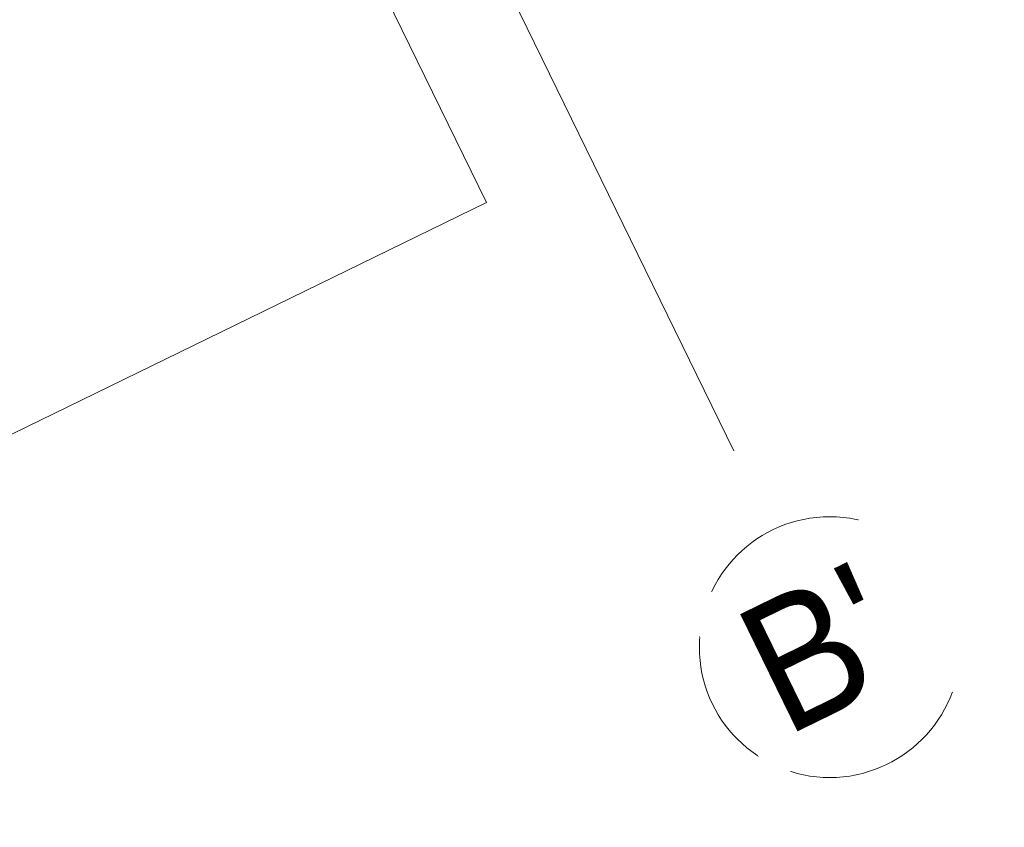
# Model space of a CAD drawing. Extents: x 6414462 to 20492237, y 5756825 to 17376351.
# Tile 66 of 127: x 6497761.05 to 6497762.75, y 5809731.06 to 5809732.45. Entities that reach past the tile are written whole.
import ezdxf

# ---------------------------------------------------------------- set-up
doc = ezdxf.new("R2010")
doc.units = 0
doc.linetypes.add('Linia siatki', pattern=[2.2225, 1.27, -0.3175, 0.3175, -0.3175])
for name, color, linetype, lineweight in [('A-FLOR-LEVL', 7, 'Continuous', 5), ('S-GRID', 7, 'Continuous', 5), ('S-GRID-IDEN', 7, 'Continuous', 5)]:
    doc.layers.add(name, color=color, linetype=linetype, lineweight=lineweight)
doc.styles.add('Arial_2', font='arial.ttf', dxfattribs={"width": 0.9, "height": 1.5})

# ---------------------------------------------------------------- blocks, each defined once
blk = doc.blocks.new('Siatka - M_Symbol siatki - okrąg mniejszy-7853319-__-00_00 Przyziemie PB')
at = {"layer": 'S-GRID-IDEN'}
blk.add_circle((0, 0), 0.45, dxfattribs=at)

msp = doc.modelspace()

# ---------------------------------------------------------------- linework, layer by layer
at = {"layer": 'A-FLOR-LEVL'}
for q in [(6497761.5646, 5809732.7365, 0.1), (6497759.6496, 5809731.0589, 0.1)]:
    msp.add_line((6497761.8574, 5809732.1372, 0.1), q, dxfattribs=at)
at = {"layer": 'S-GRID', "linetype": 'Linia siatki'}
msp.add_line((6497760.7517, 5809734.8464, 0.1), (6497762.351, 5809731.572, 0.1), dxfattribs=at)

# ---------------------------------------------------------------- block references
at = {"layer": 'S-GRID-IDEN', "xscale": 0.4999999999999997, "yscale": 0.4999999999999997, "zscale": 0.4999999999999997, "rotation": 206.0323615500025}
msp.add_blockref('Siatka - M_Symbol siatki - okrąg mniejszy-7853319-__-00_00 Przyziemie PB', (6497762.4497, 5809731.3698, 0.1), dxfattribs=at)

# ---------------------------------------------------------------- next in the draw order: texts
at = {"layer": 'S-GRID-IDEN', "insert": (6497762.2743, 5809731.4164, 0.1), "char_height": 0.225, "width": 0.328692, "attachment_point": 1, "rotation": 26.0324, "style": 'Arial_2', "bg_fill": 3, "box_fill_scale": 1.25, "bg_fill_color": 256, "bg_fill_true_color": 13158600, "bg_fill_transparency": 0}
msp.add_mtext("B'", dxfattribs=at)

doc.saveas('drawing.dxf')
